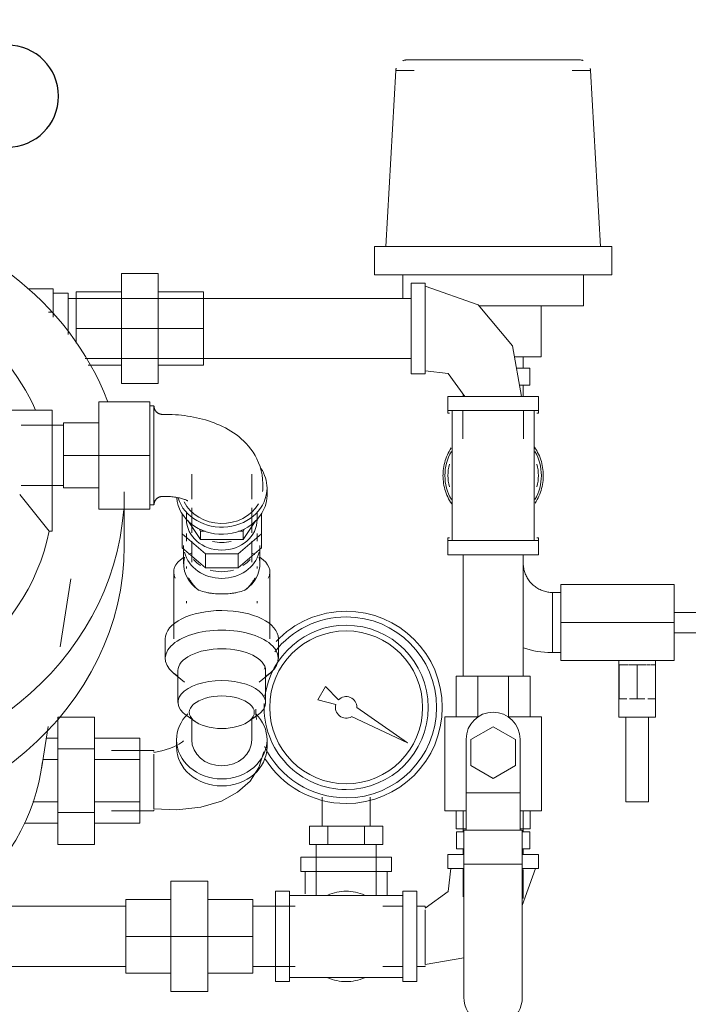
# Model space of a CAD drawing. Header units: millimetres. Extents: x 101535 to 192135, y -3968 to 17259.
# Tile 14 of 92: x 107592 to 107829, y -2738 to -2390. Entities that reach past the tile are written whole.
import ezdxf

# ---------------------------------------------------------------- set-up
doc = ezdxf.new("R2010")
doc.units = ezdxf.units.MM
doc.layers.add('P-PIPE', color=7, linetype='Continuous', lineweight=18)

# ---------------------------------------------------------------- blocks, each defined once
blk = doc.blocks.new('SP_Pipe Accessories_Viking_FSX-A_Deluge Valve_Trim_GG_Electric Relese - DN100-1835121-Przekrój 29')
at = {"layer": 'P-PIPE'}
for p, q in [((107787.9, -2404.29), (107731.9, -2404.29)), ((107725.45, -2408.05), (107721.9, -2470.29)), ((107725.46, -2408.05), (107731.9, -2408.05)), ((107787.9, -2408.05), (107794.35, -2408.05)), ((107797.9, -2470.29), (107794.35, -2408.05)), ((107717.9, -2470.29), (107717.9, -2480.29)), ((107727.9, -2470.29), (107717.9, -2470.29)), ((107727.9, -2470.29), (107791.9, -2470.29)), ((107801.9, -2470.29), (107791.9, -2470.29)), ((107801.9, -2480.29), (107801.9, -2470.29)), ((107628.4, -2499.29), (107628.4, -2479.79)), ((107628.4, -2479.79), (107641.4, -2479.79)), ((107641.4, -2479.79), (107641.4, -2499.29)), ((107717.9, -2480.29), (107727.9, -2480.29)), ((107791.9, -2480.29), (107727.9, -2480.29)), ((107727.9, -2480.29), (107727.9, -2488.64)), ((107791.9, -2480.29), (107801.9, -2480.29)), ((107791.9, -2491.29), (107791.9, -2480.29)), ((107595.37, -2485.29), (107604.2, -2485.29)), ((107604.2, -2485.29), (107604.2, -2493.49)), ((107612.4, -2499.29), (107612.4, -2486.29)), ((107612.4, -2486.29), (107628.4, -2486.29)), ((107641.4, -2486.29), (107657.4, -2486.29)), ((107657.4, -2486.29), (107657.4, -2499.29)), ((107735.9, -2483.29), (107730.9, -2483.29)), ((107730.9, -2483.29), (107730.9, -2515.29)), ((107735.9, -2515.29), (107735.9, -2483.29)), ((107609.5, -2486.79), (107604.2, -2486.79)), ((107609.5, -2486.79), (107609.5, -2501.44)), ((107730.9, -2488.64), (107609.5, -2488.64)), ((107791.9, -2491.29), (107754.85, -2491.29)), ((107776.9, -2509.29), (107776.9, -2491.29)), ((107604.2, -2493.49), (107602.64, -2493.49)), ((107604.2, -2493.49), (107604.2, -2495.26)), ((107612.4, -2504.51), (107612.4, -2499.29)), ((107628.4, -2499.29), (107612.4, -2499.29)), ((107628.4, -2518.79), (107628.4, -2499.29)), ((107641.4, -2499.29), (107628.4, -2499.29)), ((107657.4, -2499.29), (107641.4, -2499.29)), ((107641.4, -2499.29), (107641.4, -2518.79)), ((107657.4, -2499.29), (107657.4, -2512.29)), ((107615.52, -2509.94), (107730.9, -2509.94)), ((107767.5, -2509.29), (107776.9, -2509.29)), ((107770.55, -2513.29), (107770.55, -2509.29)), ((107616.64, -2512.29), (107628.4, -2512.29)), ((107641.4, -2512.29), (107657.4, -2512.29)), ((107768.15, -2513.29), (107772.9, -2513.29)), ((107772.9, -2513.29), (107772.9, -2519.29)), ((107730.9, -2515.29), (107735.9, -2515.29)), ((107628.4, -2518.79), (107641.4, -2518.79)), ((107772.9, -2519.29), (107769.2, -2519.29)), ((107770.55, -2523.29), (107770.55, -2519.29)), ((107743.9, -2523.29), (107743.9, -2528.29)), ((107759.9, -2523.29), (107743.9, -2523.29)), ((107749.25, -2522.39), (107749.25, -2523.29)), ((107775.9, -2523.29), (107759.9, -2523.29)), ((107775.9, -2528.29), (107775.9, -2523.29)), ((107620.4, -2544.19), (107620.4, -2525.19)), ((107620.4, -2525.19), (107638.4, -2525.19)), ((107638.4, -2525.19), (107638.4, -2544.19)), ((107639.91, -2526.69), (107638.4, -2526.69)), ((107639.91, -2535.44), (107639.91, -2526.69)), ((107603.9, -2528.18), (107550.93, -2528.18)), ((107603.9, -2558.03), (107603.9, -2528.18)), ((107643.9, -2529.69), (107642.91, -2529.69)), ((107743.9, -2528.29), (107743.9, -2529.29)), ((107759.9, -2528.29), (107743.9, -2528.29)), ((107744.4, -2529.29), (107743.9, -2529.29)), ((107745.4, -2528.29), (107745.4, -2574.29)), ((107749.2, -2528.29), (107749.2, -2538.29)), ((107775.9, -2528.29), (107759.9, -2528.29)), ((107770.6, -2538.29), (107770.6, -2528.29)), ((107774.4, -2574.29), (107774.4, -2528.29)), ((107775.9, -2529.29), (107775.4, -2529.29)), ((107775.9, -2529.29), (107775.9, -2528.29)), ((107607.9, -2533.54), (107592.9, -2533.54)), ((107607.9, -2544.19), (107607.9, -2532.69)), ((107607.9, -2532.69), (107620.4, -2532.69)), ((107639.91, -2561.69), (107639.91, -2535.44)), ((107607.9, -2555.69), (107607.9, -2544.19)), ((107607.9, -2544.19), (107620.4, -2544.19)), ((107620.4, -2563.19), (107620.4, -2544.19)), ((107620.4, -2544.19), (107638.4, -2544.19)), ((107638.4, -2544.19), (107638.4, -2563.19)), ((107653.25, -2550.87), (107653.25, -2559.69)), ((107674.55, -2559.69), (107674.55, -2550.87)), ((107592.9, -2554.84), (107607.9, -2554.84)), ((107620.4, -2555.69), (107607.9, -2555.69)), ((107678.4, -2555.69), (107678.4, -2554.19)), ((107679.9, -2558.19), (107679.9, -2555.69)), ((107602.82, -2570.95), (107592.39, -2558.03)), ((107603.9, -2558.03), (107603.9, -2570.95)), ((107629.4, -2576.24), (107629.4, -2557.09)), ((107642.91, -2558.69), (107643.9, -2558.69)), ((107638.4, -2561.69), (107639.91, -2561.69)), ((107653.25, -2562.69), (107653.25, -2571.51)), ((107674.55, -2571.51), (107674.55, -2562.69)), ((107638.4, -2563.19), (107620.4, -2563.19)), ((107649.9, -2564.82), (107649.9, -2571.86)), ((107651.4, -2564.19), (107651.4, -2566.84)), ((107676.4, -2566.84), (107676.4, -2564.19)), ((107677.9, -2571.86), (107677.9, -2564.82)), ((107656.39, -2573.95), (107651.91, -2567.23)), ((107675.89, -2567.23), (107671.41, -2573.95)), ((107603.9, -2570.95), (107602.82, -2570.95)), ((107649.9, -2571.86), (107658.1, -2578.96)), ((107649.9, -2576.86), (107649.9, -2571.86)), ((107651.4, -2571.84), (107651.4, -2574.49)), ((107655.89, -2570.19), (107656.39, -2570.95)), ((107656.39, -2570.95), (107658.02, -2570.95)), ((107656.39, -2570.95), (107656.39, -2573.95)), ((107669.7, -2578.96), (107677.9, -2571.86)), ((107669.78, -2570.95), (107671.41, -2570.95)), ((107671.41, -2570.95), (107671.91, -2570.19)), ((107671.41, -2570.95), (107671.41, -2573.95)), ((107676.4, -2574.49), (107676.4, -2571.84)), ((107677.9, -2571.86), (107677.9, -2576.86)), ((107743.9, -2573.29), (107743.9, -2574.29)), ((107744.4, -2573.29), (107743.9, -2573.29)), ((107775.9, -2573.29), (107775.4, -2573.29)), ((107775.9, -2574.29), (107775.9, -2573.29)), ((107658.1, -2583.96), (107649.9, -2576.86)), ((107650.4, -2575.99), (107650.4, -2582.49)), ((107653.25, -2574.49), (107653.25, -2581.99)), ((107671.41, -2573.95), (107656.39, -2573.95)), ((107677.9, -2576.86), (107669.7, -2583.96)), ((107674.55, -2581.99), (107674.55, -2574.49)), ((107677.4, -2582.49), (107677.4, -2575.99)), ((107743.9, -2574.29), (107743.9, -2579.29)), ((107759.9, -2574.29), (107743.9, -2574.29)), ((107775.9, -2574.29), (107759.9, -2574.29)), ((107775.9, -2579.29), (107775.9, -2574.29)), ((107653.11, -2578.8), (107652.19, -2579.24)), ((107658.1, -2578.96), (107669.7, -2578.96)), ((107658.1, -2583.96), (107658.1, -2578.96)), ((107669.7, -2583.96), (107669.7, -2578.96)), ((107675.61, -2579.24), (107674.69, -2578.8)), ((107759.9, -2579.29), (107743.9, -2579.29)), ((107749.25, -2579.29), (107749.25, -2622.3)), ((107775.9, -2579.29), (107759.9, -2579.29)), ((107770.55, -2622.3), (107770.55, -2579.29)), ((107651.4, -2583.49), (107651.4, -2584.22)), ((107676.4, -2584.22), (107676.4, -2583.49)), ((107646.9, -2585.4), (107646.9, -2609.04)), ((107669.7, -2583.96), (107658.1, -2583.96)), ((107680.9, -2609.04), (107680.9, -2585.4)), ((107606.77, -2611.92), (107610.51, -2587.82)), ((107783.9, -2603.29), (107783.9, -2589.87)), ((107823.9, -2589.87), (107783.9, -2589.87)), ((107823.9, -2589.87), (107823.9, -2603.29)), ((107783.9, -2592.64), (107780.9, -2592.64)), ((107780.9, -2592.64), (107780.9, -2603.29)), ((107780.9, -2603.29), (107780.9, -2592.64)), ((107651.4, -2595.75), (107651.4, -2596.48)), ((107676.4, -2596.48), (107676.4, -2595.75)), ((107834, -2599.69), (107823.9, -2599.69)), ((107780.9, -2603.29), (107780.9, -2613.94)), ((107780.9, -2613.94), (107780.9, -2603.29)), ((107783.9, -2616.72), (107783.9, -2603.29)), ((107823.9, -2603.29), (107783.9, -2603.29)), ((107823.9, -2603.29), (107823.9, -2616.72)), ((107823.9, -2606.89), (107834, -2606.89)), ((107643.9, -2609.04), (107643.9, -2615.97)), ((107683.9, -2615.97), (107683.9, -2609.04)), ((107780.9, -2613.94), (107783.9, -2613.94)), ((107823.9, -2616.72), (107783.9, -2616.72)), ((107804.4, -2616.72), (107804.4, -2636.72)), ((107804.43, -2618.29), (107806.23, -2618.29)), ((107804.43, -2618.29), (107804.43, -2630.29)), ((107806.41, -2618.29), (107807.65, -2618.29)), ((107807.86, -2618.29), (107809.1, -2618.29)), ((107809.1, -2618.29), (107810.9, -2618.29)), ((107810.9, -2618.29), (107813.94, -2618.29)), ((107810.9, -2618.29), (107810.9, -2630.29)), ((107814.15, -2618.29), (107815.39, -2618.29)), ((107815.57, -2618.29), (107817.37, -2618.29)), ((107817.37, -2618.29), (107817.37, -2630.29)), ((107817.4, -2636.72), (107817.4, -2616.72)), ((107646.81, -2621.16), (107650.66, -2624.32)), ((107648.4, -2620.3), (107648.4, -2631.56)), ((107677.15, -2624.32), (107680.99, -2621.16)), ((107679.4, -2631.56), (107679.4, -2620.3)), ((107746.8, -2622.3), (107754.52, -2622.3)), ((107746.8, -2622.3), (107746.8, -2636.59)), ((107754.52, -2622.3), (107765.31, -2622.3)), ((107754.52, -2636.59), (107754.52, -2622.3)), ((107765.31, -2622.3), (107773, -2622.3)), ((107765.31, -2622.3), (107765.31, -2636.59)), ((107773, -2622.3), (107773, -2636.59)), ((107700.58, -2625.97), (107697.9, -2630.61)), ((107705.21, -2630.61), (107700.58, -2625.97)), ((107697.9, -2630.61), (107704.23, -2632.31)), ((107807.14, -2630.29), (107804.43, -2630.29)), ((107810.9, -2630.29), (107808.19, -2630.29)), ((107813.61, -2630.29), (107810.9, -2630.29)), ((107817.37, -2630.29), (107814.67, -2630.29)), ((107651.24, -2636.03), (107654.51, -2638.34)), ((107673.29, -2638.34), (107676.56, -2636.03)), ((107729.55, -2645.79), (107711.7, -2633.29)), ((107605.9, -2647.97), (107605.9, -2636.71)), ((107618.9, -2636.71), (107605.9, -2636.71)), ((107618.9, -2636.71), (107618.9, -2647.97)), ((107653.25, -2637.18), (107653.25, -2644.73)), ((107674.55, -2644.73), (107674.55, -2637.18)), ((107709.8, -2636.58), (107729.55, -2645.79)), ((107742.84, -2636.59), (107742.84, -2669.93)), ((107754.69, -2636.59), (107742.84, -2636.59)), ((107776.97, -2636.59), (107765.12, -2636.59)), ((107776.97, -2669.93), (107776.97, -2636.59)), ((107817.4, -2636.72), (107804.4, -2636.72)), ((107806.9, -2636.72), (107806.9, -2666.72)), ((107814.9, -2666.72), (107814.9, -2636.72)), ((107600.1, -2654.98), (107602.41, -2640.1)), ((107759.9, -2640.13), (107751.96, -2644.71)), ((107767.84, -2644.71), (107759.9, -2640.13)), ((107605.9, -2644.21), (107601.72, -2644.21)), ((107634.9, -2644.21), (107618.9, -2644.21)), ((107634.9, -2644.21), (107634.9, -2651.72)), ((107647.9, -2644.73), (107647.9, -2647.23)), ((107679.9, -2647.23), (107679.9, -2644.73)), ((107750.38, -2644.52), (107750.38, -2663.57)), ((107751.96, -2644.71), (107751.96, -2653.87)), ((107767.84, -2653.87), (107767.84, -2644.71)), ((107769.43, -2663.57), (107769.43, -2644.52)), ((107605.9, -2670.48), (107605.9, -2647.97)), ((107618.9, -2647.97), (107605.9, -2647.97)), ((107618.9, -2647.97), (107618.9, -2670.48)), ((107639.9, -2648.52), (107624.9, -2648.52)), ((107639.9, -2648.87), (107639.9, -2648.52)), ((107605.9, -2651.72), (107600.56, -2651.72)), ((107634.9, -2651.72), (107618.9, -2651.72)), ((107634.9, -2651.72), (107634.9, -2666.73)), ((107639.9, -2653.88), (107639.9, -2652.15)), ((107639.9, -2653.88), (107639.9, -2655.81)), ((107751.96, -2653.87), (107759.9, -2658.46)), ((107759.9, -2658.46), (107767.84, -2653.87)), ((107639.9, -2662.65), (107639.9, -2666.16)), ((107750.38, -2676.67), (107750.38, -2663.57)), ((107750.38, -2663.57), (107769.43, -2663.57)), ((107769.43, -2663.57), (107769.43, -2676.67)), ((107605.9, -2666.73), (107597.05, -2666.73)), ((107634.9, -2666.73), (107618.9, -2666.73)), ((107634.9, -2666.73), (107634.9, -2674.24)), ((107699.4, -2665.01), (107699.4, -2675.29)), ((107716.4, -2675.29), (107716.4, -2665.01)), ((107806.9, -2666.72), (107814.9, -2666.72)), ((107605.9, -2681.74), (107605.9, -2670.48)), ((107618.9, -2670.48), (107605.9, -2670.48)), ((107618.9, -2670.48), (107618.9, -2681.74)), ((107624.9, -2669.92), (107639.9, -2669.92)), ((107639.9, -2669.58), (107639.9, -2669.92)), ((107742.84, -2669.93), (107750.31, -2669.93)), ((107746.8, -2669.93), (107746.8, -2676.28)), ((107749.25, -2669.93), (107749.25, -2677.29)), ((107769.5, -2669.93), (107776.97, -2669.93)), ((107770.55, -2677.29), (107770.55, -2669.93)), ((107773, -2669.93), (107773, -2676.28)), ((107605.9, -2674.24), (107593.92, -2674.24)), ((107634.9, -2674.24), (107618.9, -2674.24)), ((107694.9, -2675.29), (107701.4, -2675.29)), ((107694.9, -2675.29), (107694.9, -2681.79)), ((107701.4, -2675.29), (107714.4, -2675.29)), ((107701.4, -2675.29), (107701.4, -2681.79)), ((107714.4, -2675.29), (107720.9, -2675.29)), ((107714.4, -2681.79), (107714.4, -2675.29)), ((107720.9, -2675.29), (107720.9, -2681.79)), ((107750.38, -2676.28), (107746.8, -2676.28)), ((107746.9, -2677.29), (107749.58, -2677.29)), ((107746.9, -2677.29), (107746.9, -2683.29)), ((107749.58, -2688.76), (107749.58, -2676.67)), ((107749.58, -2676.67), (107770.22, -2676.67)), ((107773, -2676.28), (107769.43, -2676.28)), ((107770.22, -2676.67), (107770.22, -2688.76)), ((107770.22, -2677.29), (107772.9, -2677.29)), ((107772.9, -2677.29), (107772.9, -2683.29)), ((107618.9, -2681.74), (107605.9, -2681.74)), ((107701.4, -2681.79), (107694.9, -2681.79)), ((107697.25, -2681.79), (107697.25, -2699.79)), ((107714.4, -2681.79), (107701.4, -2681.79)), ((107720.9, -2681.79), (107714.4, -2681.79)), ((107718.55, -2699.79), (107718.55, -2681.79)), ((107749.58, -2683.29), (107746.9, -2683.29)), ((107749.25, -2683.29), (107749.25, -2685.29)), ((107772.9, -2683.29), (107770.22, -2683.29)), ((107770.55, -2685.29), (107770.55, -2683.29)), ((107691.9, -2686.29), (107691.9, -2691.29)), ((107707.9, -2686.29), (107691.9, -2686.29)), ((107723.9, -2686.29), (107707.9, -2686.29)), ((107723.9, -2691.29), (107723.9, -2686.29)), ((107743.9, -2685.29), (107743.9, -2690.29)), ((107749.51, -2685.29), (107743.9, -2685.29)), ((107775.9, -2685.29), (107770.29, -2685.29)), ((107775.9, -2690.29), (107775.9, -2685.29)), ((107691.9, -2691.29), (107707.9, -2691.29)), ((107693.4, -2691.29), (107693.4, -2694.29)), ((107707.9, -2691.29), (107723.9, -2691.29)), ((107722.4, -2694.29), (107722.4, -2691.29)), ((107743.9, -2690.29), (107749.51, -2690.29)), ((107749.25, -2690.29), (107749.25, -2700.32)), ((107749.58, -2735.8), (107749.58, -2688.76)), ((107749.58, -2688.76), (107770.22, -2688.76)), ((107770.22, -2688.76), (107770.22, -2735.8)), ((107770.22, -2703.4), (107774.9, -2690.29)), ((107774.9, -2690.29), (107770.22, -2703.4)), ((107770.29, -2690.29), (107775.9, -2690.29)), ((107770.55, -2700.93), (107770.55, -2690.64)), ((107645.9, -2714.29), (107645.9, -2694.79)), ((107645.9, -2694.79), (107658.9, -2694.79)), ((107658.9, -2694.79), (107658.9, -2714.29)), ((107687.9, -2698.29), (107682.9, -2698.29)), ((107682.9, -2698.29), (107682.9, -2714.29)), ((107687.9, -2698.29), (107687.9, -2714.29)), ((107732.9, -2698.29), (107727.9, -2698.29)), ((107727.9, -2698.29), (107727.9, -2714.29)), ((107732.9, -2698.29), (107732.9, -2714.29)), ((107629.9, -2714.29), (107629.9, -2701.29)), ((107629.9, -2701.29), (107645.9, -2701.29)), ((107658.9, -2701.29), (107674.9, -2701.29)), ((107674.9, -2701.29), (107674.9, -2714.29)), ((107727.9, -2699.79), (107687.9, -2699.79)), ((107629.9, -2703.64), (107588.9, -2703.64)), ((107689.9, -2703.64), (107674.9, -2703.64)), ((107727.9, -2703.59), (107720.9, -2703.59)), ((107735.9, -2703.59), (107732.9, -2703.59)), ((107735.9, -2703.94), (107735.9, -2703.59)), ((107735.9, -2710.86), (107735.9, -2707.23)), ((107629.9, -2727.29), (107629.9, -2714.29)), ((107645.9, -2714.29), (107629.9, -2714.29)), ((107645.9, -2733.79), (107645.9, -2714.29)), ((107658.9, -2714.29), (107645.9, -2714.29)), ((107674.9, -2714.29), (107658.9, -2714.29)), ((107658.9, -2714.29), (107658.9, -2733.79)), ((107674.9, -2714.29), (107674.9, -2727.29)), ((107682.9, -2714.29), (107682.9, -2730.29)), ((107687.9, -2714.29), (107687.9, -2730.29)), ((107727.9, -2714.29), (107727.9, -2730.29)), ((107732.9, -2714.29), (107732.9, -2730.29)), ((107735.9, -2721.13), (107735.9, -2717.72)), ((107735.9, -2724.29), (107749.58, -2721.9)), ((107749.58, -2721.9), (107735.9, -2724.29)), ((107588.9, -2724.94), (107629.9, -2724.94)), ((107674.9, -2724.94), (107689.9, -2724.94)), ((107720.9, -2724.99), (107727.9, -2724.99)), ((107732.9, -2724.99), (107735.9, -2724.99)), ((107735.9, -2724.99), (107735.9, -2724.65)), ((107629.9, -2727.29), (107645.9, -2727.29)), ((107658.9, -2727.29), (107674.9, -2727.29)), ((107687.9, -2728.79), (107727.9, -2728.79)), ((107682.9, -2730.29), (107687.9, -2730.29)), ((107727.9, -2730.29), (107732.9, -2730.29)), ((107645.9, -2733.79), (107658.9, -2733.79))]:
    blk.add_line(p, q, dxfattribs=at)
at = {"layer": 'P-PIPE', "flags": 128}
for points in [[(107727.92, -2404.59), (107728.07, -2404.54), (107728.22, -2404.48), (107728.37, -2404.44), (107728.53, -2404.4), (107728.68, -2404.36), (107728.84, -2404.34), (107729, -2404.32), (107729.16, -2404.3), (107729.32, -2404.29), (107729.44, -2404.29)], [(107731.9, -2404.29), (107731.8, -2404.29), (107731.7, -2404.29), (107731.61, -2404.29), (107731.51, -2404.29), (107731.41, -2404.29), (107731.32, -2404.29), (107731.22, -2404.29), (107731.13, -2404.29), (107731.04, -2404.29), (107730.94, -2404.29), (107730.85, -2404.29), (107730.77, -2404.29), (107730.68, -2404.29), (107730.6, -2404.29), (107730.51, -2404.29), (107730.43, -2404.29), (107730.36, -2404.29), (107730.28, -2404.29), (107730.21, -2404.29), (107730.14, -2404.29), (107730.07, -2404.29), (107730.01, -2404.29), (107729.95, -2404.29), (107729.89, -2404.29), (107729.83, -2404.29), (107729.78, -2404.29), (107729.73, -2404.29), (107729.69, -2404.29), (107729.65, -2404.29), (107729.61, -2404.29), (107729.58, -2404.29), (107729.55, -2404.29), (107729.52, -2404.29), (107729.5, -2404.29), (107729.48, -2404.29), (107729.47, -2404.29), (107729.45, -2404.29), (107729.45, -2404.29), (107729.44, -2404.29)], [(107729.44, -2404.29), (107729.45, -2404.29), (107729.45, -2404.29), (107729.46, -2404.29), (107729.48, -2404.29)], [(107730.83, -2404.29), (107730.92, -2404.29), (107731.01, -2404.29), (107731.1, -2404.29), (107731.2, -2404.29), (107731.29, -2404.29), (107731.39, -2404.29), (107731.48, -2404.29), (107731.58, -2404.29), (107731.68, -2404.29), (107731.78, -2404.29), (107731.87, -2404.29)], [(107790.36, -2404.29), (107790.36, -2404.29), (107790.35, -2404.29), (107790.34, -2404.29), (107790.33, -2404.29), (107790.31, -2404.29), (107790.29, -2404.29), (107790.26, -2404.29), (107790.23, -2404.29), (107790.2, -2404.29), (107790.16, -2404.29), (107790.12, -2404.29), (107790.08, -2404.29), (107790.03, -2404.29), (107789.98, -2404.29), (107789.93, -2404.29), (107789.87, -2404.29), (107789.81, -2404.29), (107789.75, -2404.29), (107789.68, -2404.29), (107789.61, -2404.29), (107789.54, -2404.29), (107789.47, -2404.29), (107789.39, -2404.29), (107789.31, -2404.29), (107789.23, -2404.29), (107789.14, -2404.29), (107789.06, -2404.29), (107788.97, -2404.29), (107788.88, -2404.29), (107788.79, -2404.29), (107788.7, -2404.29), (107788.61, -2404.29), (107788.51, -2404.29), (107788.42, -2404.29), (107788.32, -2404.29), (107788.22, -2404.29), (107788.12, -2404.29), (107788.03, -2404.29), (107787.93, -2404.29), (107787.9, -2404.29)], [(107788, -2404.29), (107788.1, -2404.29), (107788.2, -2404.29), (107788.29, -2404.29), (107788.39, -2404.29), (107788.48, -2404.29), (107788.58, -2404.29), (107788.67, -2404.29), (107788.77, -2404.29), (107788.86, -2404.29), (107788.95, -2404.29)], [(107790.32, -2404.29), (107790.34, -2404.29), (107790.35, -2404.29), (107790.35, -2404.29), (107790.36, -2404.29)], [(107790.36, -2404.29), (107790.52, -2404.3), (107790.68, -2404.3), (107790.84, -2404.32), (107790.99, -2404.34), (107791.15, -2404.37), (107791.31, -2404.41), (107791.46, -2404.45), (107791.62, -2404.49), (107791.77, -2404.55)], [(107725.45, -2408.05), (107725.46, -2407.89), (107725.48, -2407.74), (107725.51, -2407.58), (107725.54, -2407.42), (107725.58, -2407.26)], [(107794.23, -2407.3), (107794.27, -2407.45), (107794.3, -2407.61), (107794.32, -2407.77), (107794.34, -2407.93), (107794.35, -2408.05)], [(107735.9, -2484.29), (107754.57, -2490.96), (107766.79, -2505.46), (107769.9, -2523.29)], [(107769.9, -2523.29), (107766.79, -2505.46), (107754.57, -2490.96), (107735.9, -2484.29)], [(107749.9, -2523.29), (107744.03, -2515.16), (107735.9, -2514.29)], [(107735.9, -2514.29), (107744.03, -2515.16), (107749.9, -2523.29)], [(107639.91, -2526.69), (107639.91, -2526.81), (107639.92, -2526.93), (107639.93, -2527.05), (107639.94, -2527.17), (107639.97, -2527.29), (107639.99, -2527.4), (107640.02, -2527.52), (107640.06, -2527.64), (107640.1, -2527.75), (107640.14, -2527.86), (107640.19, -2527.97), (107640.25, -2528.08), (107640.3, -2528.18), (107640.36, -2528.29), (107640.43, -2528.39), (107640.5, -2528.48), (107640.57, -2528.58), (107640.65, -2528.67), (107640.73, -2528.76), (107640.82, -2528.84), (107640.9, -2528.93), (107640.99, -2529), (107641.09, -2529.08), (107641.19, -2529.15), (107641.29, -2529.22), (107641.39, -2529.28), (107641.49, -2529.34), (107641.6, -2529.39), (107641.71, -2529.44), (107641.82, -2529.49), (107641.93, -2529.53), (107642.05, -2529.57), (107642.16, -2529.6), (107642.28, -2529.63), (107642.4, -2529.65), (107642.52, -2529.67), (107642.63, -2529.68), (107642.75, -2529.69), (107642.87, -2529.69), (107642.91, -2529.69)], [(107678.4, -2554.19), (107678.34, -2552.63), (107678.15, -2551.1), (107677.85, -2549.59), (107677.44, -2548.14), (107676.94, -2546.76), (107676.35, -2545.44), (107675.69, -2544.2), (107674.97, -2543.03), (107674.2, -2541.95), (107673.39, -2540.93), (107672.55, -2539.99), (107671.68, -2539.11), (107670.79, -2538.3), (107669.89, -2537.54), (107668.96, -2536.84), (107668.03, -2536.18), (107667.08, -2535.57), (107666.12, -2535), (107665.15, -2534.47), (107664.17, -2533.97), (107663.18, -2533.51), (107662.18, -2533.08), (107661.18, -2532.68), (107660.16, -2532.31), (107659.14, -2531.97), (107658.11, -2531.65), (107657.07, -2531.36), (107656.03, -2531.1), (107654.97, -2530.86), (107653.91, -2530.64), (107652.85, -2530.44), (107651.78, -2530.27), (107650.71, -2530.12), (107649.63, -2530), (107648.55, -2529.89), (107647.46, -2529.81), (107646.37, -2529.75), (107645.28, -2529.71), (107644.2, -2529.69), (107643.9, -2529.69)], [(107745.07, -2541.54), (107744.69, -2542.14), (107744.34, -2542.76), (107744.01, -2543.39), (107743.71, -2544.03), (107743.43, -2544.68), (107743.18, -2545.35), (107742.95, -2546.02), (107742.75, -2546.7), (107742.59, -2547.39), (107742.44, -2548.09), (107742.33, -2548.79), (107742.24, -2549.49), (107742.18, -2550.2), (107742.16, -2550.91), (107742.15, -2551.29)], [(107777.65, -2551.29), (107777.64, -2550.58), (107777.59, -2549.87), (107777.52, -2549.17), (107777.42, -2548.46), (107777.3, -2547.77), (107777.14, -2547.07), (107776.96, -2546.39), (107776.75, -2545.71), (107776.51, -2545.04), (107776.25, -2544.38), (107775.96, -2543.73), (107775.65, -2543.1), (107775.3, -2542.47), (107774.94, -2541.86), (107774.55, -2541.27)], [(107742.15, -2551.29), (107742.17, -2552), (107742.21, -2552.71), (107742.28, -2553.42), (107742.38, -2554.12), (107742.5, -2554.82), (107742.66, -2555.51), (107742.84, -2556.2), (107743.05, -2556.88), (107743.29, -2557.54), (107743.55, -2558.2), (107743.84, -2558.85), (107744.16, -2559.49), (107744.5, -2560.11), (107744.86, -2560.72), (107745.25, -2561.31)], [(107774.73, -2561.04), (107775.11, -2560.44), (107775.46, -2559.83), (107775.79, -2559.2), (107776.1, -2558.56), (107776.37, -2557.9), (107776.63, -2557.24), (107776.85, -2556.56), (107777.05, -2555.88), (107777.22, -2555.19), (107777.36, -2554.5), (107777.47, -2553.8), (107777.56, -2553.09), (107777.62, -2552.38), (107777.65, -2551.68), (107777.65, -2551.29)], [(107642.91, -2558.69), (107642.79, -2558.69), (107642.67, -2558.7), (107642.55, -2558.71), (107642.43, -2558.73), (107642.31, -2558.75), (107642.19, -2558.78), (107642.08, -2558.81), (107641.96, -2558.84), (107641.85, -2558.88), (107641.74, -2558.93), (107641.63, -2558.98), (107641.52, -2559.03), (107641.42, -2559.09), (107641.31, -2559.15), (107641.21, -2559.22), (107641.11, -2559.29), (107641.02, -2559.36), (107640.93, -2559.44), (107640.84, -2559.52), (107640.75, -2559.6), (107640.67, -2559.69), (107640.59, -2559.78), (107640.52, -2559.87), (107640.45, -2559.97), (107640.38, -2560.07), (107640.32, -2560.17), (107640.26, -2560.28), (107640.21, -2560.38), (107640.16, -2560.49), (107640.11, -2560.6), (107640.07, -2560.72), (107640.03, -2560.83), (107640, -2560.95), (107639.97, -2561.06), (107639.95, -2561.18), (107639.93, -2561.3), (107639.92, -2561.42), (107639.91, -2561.54), (107639.91, -2561.66), (107639.91, -2561.69)], [(107651.86, -2560.26), (107651.84, -2560.25), (107651.78, -2560.21), (107651.69, -2560.16), (107651.55, -2560.09), (107651.38, -2560.01), (107651.18, -2559.91), (107650.94, -2559.82), (107650.67, -2559.72), (107650.38, -2559.62), (107650.05, -2559.51), (107649.7, -2559.41), (107649.33, -2559.31), (107648.93, -2559.22), (107648.52, -2559.13), (107648.08, -2559.05), (107647.64, -2558.97), (107647.17, -2558.91), (107646.7, -2558.85), (107646.21, -2558.8), (107645.72, -2558.76), (107645.22, -2558.73), (107644.71, -2558.7), (107644.2, -2558.69), (107643.9, -2558.69)], [(107780.9, -2592.64), (107780.49, -2592.63), (107780.07, -2592.61), (107779.66, -2592.57), (107779.25, -2592.51), (107778.84, -2592.44), (107778.44, -2592.35), (107778.04, -2592.24), (107777.65, -2592.12), (107777.26, -2591.98), (107776.87, -2591.82), (107776.49, -2591.66), (107776.12, -2591.47), (107775.76, -2591.27), (107775.4, -2591.06), (107775.06, -2590.83), (107774.72, -2590.59), (107774.39, -2590.34), (107774.08, -2590.07), (107773.77, -2589.79), (107773.48, -2589.5), (107773.19, -2589.2), (107772.92, -2588.89), (107772.67, -2588.56), (107772.42, -2588.23), (107772.19, -2587.88), (107771.98, -2587.53), (107771.77, -2587.17), (107771.59, -2586.8), (107771.41, -2586.43), (107771.25, -2586.04), (107771.11, -2585.65), (107770.99, -2585.26), (107770.87, -2584.86), (107770.78, -2584.46), (107770.7, -2584.05), (107770.64, -2583.64), (107770.59, -2583.23), (107770.56, -2582.82)], [(107770.62, -2612.23), (107771.83, -2612.61), (107773.05, -2612.95), (107774.28, -2613.24), (107775.52, -2613.48), (107776.77, -2613.67), (107778.03, -2613.81), (107779.29, -2613.9), (107780.56, -2613.94), (107780.9, -2613.94)], [(107650.39, -2645.1), (107649.99, -2645.46), (107649.34, -2645.92), (107648.59, -2646.38)], [(107648.18, -2646.59), (107646.9, -2647.23), (107645.36, -2647.83), (107642.73, -2648.63), (107639.9, -2649.22)], [(107678.75, -2649.07), (107677.04, -2654.54), (107673.9, -2659.35), (107669.49, -2663.32), (107663.76, -2666.42), (107656.46, -2668.59), (107648.01, -2669.54), (107639.9, -2669.22)], [(107744.9, -2690.29), (107744.03, -2698.42), (107735.9, -2704.29)], [(107735.9, -2704.29), (107744.03, -2698.42), (107744.9, -2690.29)], [(107693.4, -2699.26), (107693.4, -2698.48), (107693.4, -2697.69), (107693.4, -2696.9), (107693.4, -2696.11), (107693.4, -2695.31), (107693.4, -2694.51), (107693.4, -2694.29)], [(107722.4, -2694.29), (107722.4, -2695.09), (107722.4, -2695.89), (107722.4, -2696.69), (107722.4, -2697.48), (107722.4, -2698.27), (107722.4, -2699.05), (107722.4, -2699.79)]]:
    blk.add_lwpolyline(points, dxfattribs=at)
at = {"layer": 'P-PIPE'}
for centre, radius, start, end in [((107759.9, -2551.29), 17.07, 150, 180), ((107759.9, -2551.29), 17.07, 0, 30), ((107759.9, -2551.29), 16, 165.5963, 194.4037), ((107759.9, -2551.29), 16, 345.5963, 14.4037), ((107759.9, -2551.29), 17.07, 180, 210), ((107759.9, -2551.29), 17.07, 330, 0), ((107707.9, -2633.29), 34, 90, 136.8744), ((107707.9, -2633.29), 34, 270, 90), ((107707.9, -2633.29), 29.03, 90, 171.936), ((107707.9, -2633.29), 32, 90, 142.0754), ((107707.9, -2633.29), 32, 270, 90), ((107707.9, -2633.29), 29.03, 270, 90), ((107707.9, -2633.29), 27.03, 90, 270), ((107707.9, -2633.29), 27.03, 270, 90), ((107707.9, -2633.29), 32, 153.4257, 154.9775), ((107707.9, -2633.29), 29.03, 177.4042, 270), ((107707.9, -2633.29), 3.8, 165, 300), ((107707.9, -2633.29), 3.8, 165, 180), ((107707.9, -2633.29), 3.8, 360, 135), ((107707.9, -2633.29), 32, 181.0893, 187.6067), ((107759.9, -2644.52), 9.53, 0.0003, 180.0003), ((107707.9, -2633.29), 32, 205.5372, 270), ((107707.9, -2633.29), 34, 211.8735, 270), ((107707.9, -2714.29), 16, 90, 113.9603), ((107707.9, -2714.29), 16, 66.0397, 90), ((107707.9, -2714.29), 16, 246.0397, 270), ((107707.9, -2714.29), 16, 270, 293.9603), ((107759.9, -2735.8), 10.32, 180.0003, 0.0003)]:
    blk.add_arc(centre, radius, start, end, dxfattribs=at)
for centre, major_axis, ratio, start_param, end_param in [((107510.9, -2557.09), (118.5, 0), 0.866025, 0.318261, 1.373773), ((107510.9, -2557.09), (93.3, 0), 0.866025, 0.366613, 0.871569), ((107663.9, -2555.69), (-16, 0), 0.866069, 3.141593, 3.665191), ((107663.9, -2555.69), (16, 0), 0.866069, 3.403392, 6.283185), ((107663.9, -2555.69), (14.5, 0), 0.866069, 6.184868, 6.283185), ((107663.9, -2558.19), (16, 0), 0.866069, 3.210176, 6.283185), ((107663.9, -2555.69), (14.5, 0), 0.866069, 3.545135, 5.818797), ((107510.9, -2557.09), (118.5, 0), 0.866025, 3.207631, 6.223051), ((107663.9, -2566.84), (12.5, 0), 0.866069, 3.141593, 4.712389), ((107663.9, -2566.84), (12.5, 0), 0.866069, 4.712389, 6.283185), ((107510.9, -2557.09), (93.3, 0), 0.866025, 4.712389, 6.110844), ((107510.9, -2576.24), (118.5, 0), 0.866025, 3.141593, 6.283185), ((107663.9, -2564.19), (12.5, 0), 0.866069, 4.448511, 4.712389), ((107663.9, -2564.19), (12.5, 0), 0.866069, 4.712389, 4.976267), ((107663.9, -2585.4), (17, 0), 0.499925, 2.496828, 3.396824), ((107663.9, -2582.49), (13.5, 0), 0.866069, 2.940626, 4.078115), ((107663.9, -2575.99), (13.5, 0), 0.866069, 3.353388, 4.712389), ((107663.9, -2575.99), (13.5, 0), 0.866069, 4.712389, 6.07139), ((107663.9, -2582.49), (13.5, 0), 0.866069, 5.346663, 6.484152), ((107663.9, -2585.4), (17, 0), 0.499925, 6.027954, 6.92795), ((107663.9, -2574.49), (12.5, 0), 0.866069, 3.784702, 4.069279), ((107663.9, -2574.49), (12.5, 0), 0.866069, 5.355499, 5.640076), ((107663.9, -2574.49), (12.5, 0), 0.866069, 4.377876, 4.712389), ((107663.9, -2574.49), (12.5, 0), 0.866069, 4.712389, 5.046902), ((107663.9, -2609.04), (20, 0), 0.499925, 1.570796, 3.141593), ((107663.9, -2609.04), (20, 0), 0.499925, 0, 1.570796), ((107663.9, -2615.97), (20, 0), 0.499925, 1.570796, 3.816819), ((107663.9, -2615.97), (20, 0), 0.499925, 5.607959, 7.853982), ((107663.9, -2620.3), (15.5, 0), 0.499925, 1.570796, 3.141593), ((107663.9, -2620.3), (15.5, 0), 0.499925, 0, 1.570796), ((107663.9, -2631.56), (15.5, 0), 0.499925, 1.570796, 3.926991), ((107663.9, -2631.56), (15.5, 0), 0.499925, 5.497787, 7.853982), ((107663.9, -2635.02), (11.5, 0), 0.499925, 1.570796, 4.712389), ((107663.9, -2635.02), (11.5, 0), 0.499925, 4.712389, 7.853982), ((107663.9, -2644.73), (16, 0), 0.866069, 2.424388, 3.141593), ((107663.9, -2644.73), (16, 0), 0.866069, 0, 0.717205), ((107663.9, -2644.73), (16, 0), 0.866069, 3.141593, 6.283185), ((107663.9, -2644.73), (10.65, 0), 0.866069, 3.141593, 4.712389), ((107663.9, -2644.73), (10.65, 0), 0.866069, 4.712389, 6.283185), ((107663.9, -2647.23), (16, 0), 0.866069, 3.141593, 6.283185), ((107510.9, -2644.62), (90, 0), 0.866025, 4.712389, 6.182435)]:
    blk.add_ellipse(centre, major_axis=major_axis, ratio=ratio, start_param=start_param, end_param=end_param, dxfattribs=at)
for points, knots in [([(107652.1, -2587.45), (107652.18, -2587.6), (107652.42, -2588.05), (107652.72, -2588.45), (107652.95, -2588.7)], [0.8176886, 0.8176886, 0.8176886, 0.8176886, 0.875, 1, 1, 1, 1]), ([(107674.86, -2588.7), (107675.08, -2588.45), (107675.38, -2588.05), (107675.63, -2587.6), (107675.7, -2587.45)], [0, 0, 0, 0, 0.125, 0.1823114, 0.1823114, 0.1823114, 0.1823114]), ([(107655.9, -2591.9), (107656.63, -2592.16), (107657.82, -2592.52), (107659.58, -2592.86), (107661.44, -2593.1), (107662.91, -2593.18), (107663.9, -2593.18)], [0, 0, 0, 0, 0.333333, 0.5, 0.666667, 1, 1, 1, 1]), ([(107663.9, -2593.18), (107664.89, -2593.18), (107666.36, -2593.1), (107668.21, -2592.86), (107669.98, -2592.52), (107671.17, -2592.17), (107671.9, -2591.9)], [0, 0, 0, 0, 0.333333, 0.5, 0.666667, 1, 1, 1, 1]), ([(107639.9, -2655.86), (107639.9, -2657.48), (107639.9, -2659.85), (107639.9, -2662.07), (107639.9, -2662.61)], [0.0572704, 0.0572704, 0.0572704, 0.0572704, 0.2222222, 0.276425, 0.276425, 0.276425, 0.276425]), ([(107639.9, -2665.68), (107639.9, -2666.12), (107639.9, -2667.55), (107639.9, -2668.92), (107639.9, -2669.22), (107639.9, -2669.22)], [0.3899888, 0.3899888, 0.3899888, 0.3899888, 0.4444444, 0.5833333, 0.6664404, 0.6664404, 0.6664404, 0.6664404]), ([(107735.9, -2704.9), (107735.9, -2705.3), (107735.9, -2706.17), (107735.9, -2707.4), (107735.9, -2707.83)], [0.1111111, 0.1111111, 0.1111111, 0.1111111, 0.2222222, 0.276425, 0.276425, 0.276425, 0.276425]), ([(107735.9, -2710.91), (107735.9, -2711.44), (107735.9, -2713.41), (107735.9, -2715.76), (107735.9, -2717.41), (107735.9, -2717.68)], [0.3899888, 0.3899888, 0.3899888, 0.3899888, 0.4444444, 0.5833333, 0.6098513, 0.6098513, 0.6098513, 0.6098513])]:
    blk.add_open_spline(points, degree=3, knots=knots, dxfattribs=at)
for points in [[(107652.95, -2588.7), (107653.29, -2589.35), (107654.11, -2590.52), (107655.25, -2591.47), (107655.9, -2591.9)], [(107671.9, -2591.9), (107672.56, -2591.47), (107673.69, -2590.52), (107674.51, -2589.35), (107674.86, -2588.7)], [(107639.9, -2649.83), (107639.9, -2650.43), (107639.9, -2651.45), (107639.9, -2652.76)], [(107735.9, -2720.72), (107735.9, -2721.83), (107735.9, -2723.65), (107735.9, -2724.29), (107735.9, -2724.29)]]:
    blk.add_open_spline(points, degree=3, dxfattribs=at)
blk = doc.blocks.new('Victaulic-EU-FP-FireLock EZ Rigid Coupling Style 009N1 - Standard-V21-Przekrój 29')
at = {"layer": 'P-PIPE', "color": 30, "lineweight": 25, "true_color": 0xff8000}
for p, q in [((107439.4, -2390.08), (107439.4, -2444.18)), ((107461.85, -2390.08), (107439.4, -2390.08)), ((107582.4, -2390.08), (107559.95, -2390.08)), ((107582.4, -2444.18), (107582.4, -2390.08)), ((107443.15, -2399.1), (107433.69, -2399.1)), ((107443.15, -2435.17), (107443.15, -2399.1)), ((107588.12, -2399.1), (107578.65, -2399.1)), ((107578.65, -2399.1), (107578.65, -2435.17)), ((107433.69, -2435.17), (107443.15, -2435.17)), ((107578.65, -2435.17), (107588.12, -2435.17)), ((107439.4, -2444.18), (107479.5, -2444.18)), ((107542.31, -2444.18), (107582.4, -2444.18))]:
    blk.add_line(p, q, dxfattribs=at)
for centre, start, end in [((107433.69, -2417.13), 90, 127.6507), ((107588.12, -2417.13), 270, 90), ((107433.69, -2417.13), 165, 270)]:
    blk.add_arc(centre, 18.03, start, end, dxfattribs=at)

msp = doc.modelspace()

# ---------------------------------------------------------------- block references
at = {"layer": 'P-PIPE', "color": 30, "lineweight": 25, "true_color": 0xff8000}
msp.add_blockref('Victaulic-EU-FP-FireLock EZ Rigid Coupling Style 009N1 - Standard-V21-Przekrój 29', (0, 0), dxfattribs=at)
at = {"layer": 'P-PIPE'}
msp.add_blockref('SP_Pipe Accessories_Viking_FSX-A_Deluge Valve_Trim_GG_Electric Relese - DN100-1835121-Przekrój 29', (0, 0), dxfattribs=at)

doc.saveas('drawing.dxf')
